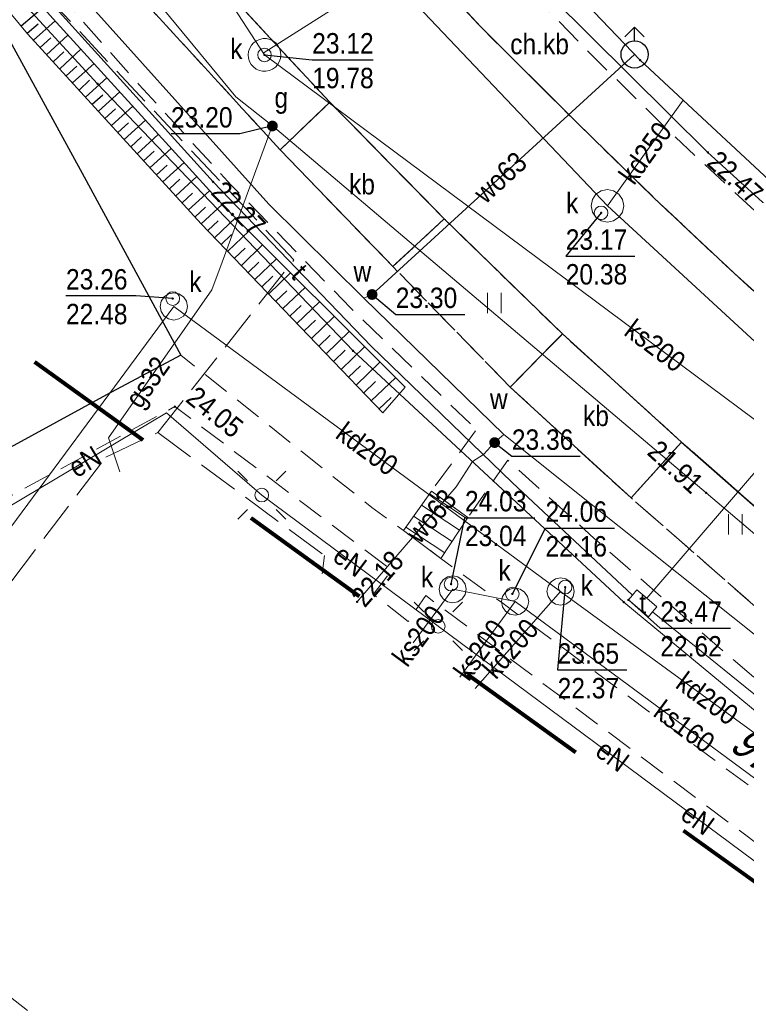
# Model space of a CAD drawing. Header units: metres. Extents: x 5490589 to 5490956, y 5935138 to 5935420.
# Tile 9 of 39: x 5490762 to 5490788, y 5935196 to 5935232. Entities that reach past the tile are written whole.
import ezdxf
from ezdxf.enums import TextEntityAlignment as Align

# ---------------------------------------------------------------- set-up
doc = ezdxf.new("R2010")
doc.units = ezdxf.units.M
doc.header["$MEASUREMENT"] = 0
for name, pattern in [('1.0_0.5', [1.5, 1, -0.5]), ('1.5_0.5', [2, 1.5, -0.5]), ('218-1000', [1.4, 0.7, -0.7]), ('219-500', [0]), ('egkk-500', [0]), ('egug-500', [0])]:
    doc.linetypes.add(name, pattern=pattern)
doc.layers.get('0').update_dxf_attribs({"color": 2, "linetype": 'CONTINUOUS', "lineweight": 5})
for name, color, linetype in [('000 Inne (niezydentyfikowane)', 7, 'CONTINUOUS'), ('203-punkt graniczny', 7, 'CONTINUOUS'), ('217-kontur klasyfikacyjny', 7, 'CONTINUOUS'), ('218-kontur użytku gruntowego', 7, 'CONTINUOUS'), ('219-działka ewidencyjna', 7, 'CONTINUOUS'), ('238-Punkt adresowy', 7, 'CONTINUOUS'), ('chodnik', 7, 'CONTINUOUS'), ('chodnik-Atr17', 7, 'CONTINUOUS'), ('hydrant', 7, 'CONTINUOUS'), ('jezdnia', 7, 'CONTINUOUS'), ('komora podziemna', 7, 'CONTINUOUS'), ('krawężnik', 7, 'CONTINUOUS'), ('latarnia', 7, 'CONTINUOUS'), ('obszar utwardzony', 7, 'CONTINUOUS'), ('obszar utwardzony-Atr17', 7, 'CONTINUOUS'), ('pikieta sztuczna', 7, 'CONTINUOUS'), ('pikieta sztuczna-Atr2', 7, 'CONTINUOUS'), ('przewód elektroenergetyczny podziemny', 7, 'CONTINUOUS'), ('przewód elektroenergetyczny podziemny - ob. projektowany', 7, 'CONTINUOUS'), ('przewód elektroenergetyczny podziemny-Atr1', 7, 'CONTINUOUS'), ('przewód gazowy', 7, 'CONTINUOUS'), ('przewód gazowy-Atr1', 7, 'CONTINUOUS'), ('przewód kanalizacyjny', 7, 'CONTINUOUS'), ('przewód kanalizacyjny-Atr1', 7, 'CONTINUOUS'), ('przewód telekomunikacyjny podziemny', 7, 'CONTINUOUS'), ('przewód telekomunikacyjny podziemny-Atr1', 7, 'CONTINUOUS'), ('przewód wodociągowy', 7, 'CONTINUOUS'), ('przewód wodociągowy-Atr1', 7, 'CONTINUOUS'), ('rzędna', 7, 'CONTINUOUS'), ('rzędna-Atr2', 7, 'CONTINUOUS'), ('rzędna-Atr3', 7, 'CONTINUOUS'), ('schody w ciągu komunikacyjnym', 7, 'CONTINUOUS'), ('skarpa umocniona', 7, 'CONTINUOUS'), ('trawnik', 7, 'CONTINUOUS'), ('właz do komory lub kanału', 7, 'CONTINUOUS'), ('właz do komory lub kanału - okrągły', 7, 'CONTINUOUS'), ('właz do komory lub kanału - okrągły-Atr17', 7, 'CONTINUOUS'), ('właz do komory lub kanału-Atr17', 7, 'CONTINUOUS'), ('zasuwa lub zawór', 7, 'CONTINUOUS'), ('zasuwa lub zawór-Atr17', 7, 'CONTINUOUS')]:
    doc.layers.add(name, color=color, linetype=linetype)
doc.layers.add('zakres nowy', color=6, linetype='218-1000', lineweight=80)
doc.styles.get("Standard").update_dxf_attribs({"font": 'Working1250', "width": 0.75})

# ---------------------------------------------------------------- blocks, each defined once
blk = doc.blocks.new('203')
at = {"linetype": 'Continuous', "lineweight": 0}
h = blk.add_hatch(color=0, dxfattribs=at)
edge = h.paths.add_edge_path()
edge.add_arc((0, 0), 0.045, 0, 360)
blk = doc.blocks.new('PW01')
at = {"linetype": 'Continuous', "lineweight": 13}
h = blk.add_hatch(color=0, dxfattribs=at)
edge = h.paths.add_edge_path()
edge.add_arc((0, 0), 0.045, 0, 360)
blk = doc.blocks.new('TU04')
at = {"color": 0, "linetype": 'Continuous', "lineweight": 13}
for p, q in [((0, 0), (0, 0.75)), ((0.5, 0), (0.5, 0.75))]:
    blk.add_line(p, q, dxfattribs=at)
blk = doc.blocks.new('US22')
at = {"color": 0, "linetype": 'Continuous', "lineweight": 13}
blk.add_circle((0, 0), 0.25, dxfattribs=at)
blk = doc.blocks.new('SM01')
at = {"color": 0, "linetype": 'Continuous', "lineweight": 13}
for p, q in [((-0.53, 0.531), (-0.883, 0.884)), ((0.531, 0.531), (0.884, 0.884)), ((-0.53, -0.53), (-0.883, -0.883)), ((0.531, -0.53), (0.884, -0.883))]:
    blk.add_line(p, q, dxfattribs=at)
blk.add_circle((0, 0), 0.25, dxfattribs=at)
blk = doc.blocks.new('US25')
at = {"linetype": 'Continuous', "lineweight": 0}
h = blk.add_hatch(color=0, dxfattribs=at)
edge = h.paths.add_edge_path()
edge.add_arc((0, 0), 0.2, 0, 360)
blk = doc.blocks.new('SUWH')
at = {"color": 0, "linetype": 'Continuous'}
for p in [(-0.354, 0.646), (0, 0.5), (0.354, 0.646)]:
    blk.add_line(p, (0, 1), dxfattribs=at)
blk.add_circle((0, 0), 0.5, dxfattribs=at)

msp = doc.modelspace()

# ---------------------------------------------------------------- linework, layer by layer
at = {"layer": '000 Inne (niezydentyfikowane)', "color": 7, "linetype": 'Continuous', "lineweight": 25, "flags": 128}
for points in [[(5490761.65, 5935231.71), (5490762.46, 5935232.39)], [(5490762.11, 5935231.18), (5490762.9, 5935231.89)], [(5490761.87, 5935231.44), (5490762.28, 5935231.78)], [(5490762.35, 5935230.91), (5490762.74, 5935231.27)], [(5490762.59, 5935230.65), (5490763.37, 5935231.37)], [(5490763.07, 5935230.13), (5490763.85, 5935230.85)], [(5490762.83, 5935230.39), (5490763.22, 5935230.75)], [(5490763.31, 5935229.87), (5490763.7, 5935230.23)], [(5490763.54, 5935229.61), (5490764.33, 5935230.32)], [(5490763.78, 5935229.35), (5490764.17, 5935229.71)], [(5490764.02, 5935229.09), (5490764.8, 5935229.8)], [(5490764.26, 5935228.83), (5490764.65, 5935229.18)], [(5490764.5, 5935228.57), (5490765.28, 5935229.28)], [(5490764.73, 5935228.31), (5490765.12, 5935228.66)], [(5490764.97, 5935228.05), (5490765.75, 5935228.76)], [(5490765.21, 5935227.79), (5490765.6, 5935228.15)], [(5490765.44, 5935227.53), (5490766.22, 5935228.24)], [(5490765.68, 5935227.27), (5490766.07, 5935227.63)], [(5490765.92, 5935227.01), (5490766.69, 5935227.72)], [(5490766.39, 5935226.5), (5490767.16, 5935227.2)], [(5490766.15, 5935226.75), (5490766.54, 5935227.11)], [(5490766.63, 5935226.24), (5490767.01, 5935226.59)], [(5490766.86, 5935225.98), (5490767.64, 5935226.69)], [(5490767.33, 5935225.46), (5490768.11, 5935226.17)], [(5490767.1, 5935225.72), (5490767.48, 5935226.08)], [(5490767.57, 5935225.21), (5490767.95, 5935225.56)], [(5490767.8, 5935224.95), (5490768.57, 5935225.65)], [(5490768.04, 5935224.69), (5490768.42, 5935225.05)], [(5490768.27, 5935224.44), (5490769.03, 5935225.15)], [(5490768.76, 5935223.93), (5490769.52, 5935224.66)], [(5490768.51, 5935224.19), (5490768.89, 5935224.55)], [(5490769, 5935223.68), (5490769.38, 5935224.05)], [(5490769.24, 5935223.43), (5490770.01, 5935224.17)], [(5490769.74, 5935222.91), (5490770.52, 5935223.66)], [(5490769.49, 5935223.17), (5490769.88, 5935223.54)], [(5490769.99, 5935222.65), (5490770.38, 5935223.03)], [(5490770.24, 5935222.39), (5490771.03, 5935223.15)], [(5490770.49, 5935222.12), (5490770.89, 5935222.51)], [(5490770.75, 5935221.86), (5490771.55, 5935222.63)], [(5490771, 5935221.59), (5490771.41, 5935221.98)], [(5490771.26, 5935221.32), (5490772.08, 5935222.1)], [(5490771.52, 5935221.05), (5490771.93, 5935221.44)], [(5490771.78, 5935220.77), (5490772.61, 5935221.57)], [(5490772.31, 5935220.22), (5490773.15, 5935221.03)], [(5490772.05, 5935220.5), (5490772.46, 5935220.9)], [(5490772.58, 5935219.94), (5490773, 5935220.35)], [(5490772.85, 5935219.66), (5490773.7, 5935220.48)], [(5490773.12, 5935219.38), (5490773.55, 5935219.79)], [(5490773.4, 5935219.09), (5490774.26, 5935219.92)], [(5490773.67, 5935218.8), (5490774.11, 5935219.22)], [(5490773.95, 5935218.51), (5490774.83, 5935219.35)], [(5490774.23, 5935218.22), (5490774.67, 5935218.64)], [(5490774.51, 5935217.93), (5490775.4, 5935218.78)], [(5490774.79, 5935217.63), (5490775.24, 5935218.06)]]:
    msp.add_lwpolyline(points, dxfattribs=at)
at = {"layer": '217-kontur klasyfikacyjny', "color": 3, "linetype": 'egkk-500', "lineweight": 18, "flags": 128}
for points in [[(5490775.59, 5935239.63), (5490784.38, 5935230.45)], [(5490784.38, 5935230.45), (5490793.67, 5935221.8)]]:
    msp.add_lwpolyline(points, dxfattribs=at)
at = {"layer": '218-kontur użytku gruntowego', "color": 3, "linetype": 'egug-500', "lineweight": 18, "flags": 128}
for points in [[(5490775.59, 5935239.63), (5490784.38, 5935230.45)], [(5490784.38, 5935230.45), (5490775.59, 5935239.63)], [(5490756.36, 5935238.38), (5490764.46, 5935229.58)], [(5490764.46, 5935229.58), (5490756.36, 5935238.38)], [(5490784.38, 5935230.45), (5490793.67, 5935221.8)], [(5490793.67, 5935221.8), (5490784.38, 5935230.45)], [(5490764.46, 5935229.58), (5490773.84, 5935219.77)], [(5490773.84, 5935219.77), (5490764.46, 5935229.58)], [(5490773.84, 5935219.77), (5490783.78, 5935210.54)], [(5490783.78, 5935210.54), (5490773.84, 5935219.77)], [(5490783.78, 5935210.54), (5490794.22, 5935201.89)], [(5490794.22, 5935201.89), (5490783.78, 5935210.54)]]:
    msp.add_lwpolyline(points, dxfattribs=at)
at = {"layer": '219-działka ewidencyjna', "color": 7, "linetype": '219-500', "lineweight": 18, "flags": 128}
for points in [[(5490775.59, 5935239.63), (5490784.38, 5935230.45)], [(5490756.36, 5935238.38), (5490764.46, 5935229.58)], [(5490784.38, 5935230.45), (5490793.67, 5935221.8)], [(5490764.46, 5935229.58), (5490773.84, 5935219.77)], [(5490773.84, 5935219.77), (5490783.78, 5935210.54)], [(5490783.78, 5935210.54), (5490794.22, 5935201.89)]]:
    msp.add_lwpolyline(points, dxfattribs=at)
at = {"layer": 'chodnik', "color": 7, "linetype": '1.0_0.5', "lineweight": 18, "flags": 128}
for points in [[(5490850.09, 5935193.68), (5490848.28, 5935194.8), (5490847.33, 5935193.46), (5490846.45, 5935192.26), (5490845.21, 5935190.7), (5490844.54, 5935189.93), (5490844.08, 5935189.43), (5490843.8, 5935189.2), (5490843.55, 5935189.04), (5490843.25, 5935188.86), (5490842.94, 5935188.74), (5490842.64, 5935188.62), (5490842.3, 5935188.56), (5490841.99, 5935188.49), (5490841.62, 5935188.44), (5490841.3, 5935188.4), (5490840.97, 5935188.37), (5490840.64, 5935188.37), (5490840.3, 5935188.39), (5490839.97, 5935188.44), (5490839.65, 5935188.55), (5490839.34, 5935188.66), (5490839.04, 5935188.8), (5490838.2, 5935189.26), (5490836.02, 5935190.58), (5490823.22, 5935198.47), (5490818.95, 5935201.07), (5490816.85, 5935202.45), (5490813.14, 5935204.99), (5490809.05, 5935207.92), (5490805.88, 5935210.31), (5490802.69, 5935212.74), (5490798.11, 5935216.5), (5490795, 5935219.14), (5490791.24, 5935222.46), (5490787.55, 5935225.87), (5490785.37, 5935227.91), (5490782.53, 5935230.71), (5490778.34, 5935235.05), (5490774.62, 5935239.11), (5490771.35, 5935242.88), (5490769.08, 5935245.62), (5490764.11, 5935251.83), (5490761.01, 5935255.81), (5490755.83, 5935263.18), (5490753.66, 5935266.54), (5490748.77, 5935274.21), (5490747.72, 5935275.85), (5490746.84, 5935275.29), (5490746.51, 5935273.75), (5490751.86, 5935265.39), (5490754, 5935262.06), (5490762.2, 5935250.68), (5490764.74, 5935247.57), (5490767.26, 5935244.46), (5490769.8, 5935241.37), (5490773.09, 5935237.6), (5490776.46, 5935233.91), (5490778.52, 5935231.68), (5490782.03, 5935228.18), (5490784.89, 5935225.39), (5490787.83, 5935222.62), (5490790.8, 5935219.95), (5490793.82, 5935217.29), (5490796.91, 5935214.74), (5490800.35, 5935211.9), (5490805.89, 5935207.58), (5490809.92, 5935204.66), (5490814.03, 5935201.78), (5490816.97, 5935199.82), (5490825.04, 5935194.87), (5490834.38, 5935189.08), (5490835.18, 5935188.62), (5490836.52, 5935187.78), (5490837.82, 5935187.05), (5490838.71, 5935186.6), (5490839.68, 5935186.32), (5490840.17, 5935186.24), (5490840.68, 5935186.22), (5490841.17, 5935186.25), (5490841.69, 5935186.29), (5490842.2, 5935186.37), (5490842.68, 5935186.42), (5490843.16, 5935186.55), (5490843.65, 5935186.7), (5490844.11, 5935186.9), (5490844.56, 5935187.12), (5490844.97, 5935187.4), (5490845.37, 5935187.7), (5490845.74, 5935188.06), (5490846.4, 5935188.81), (5490847.03, 5935189.58), (5490847.66, 5935190.36), (5490848.57, 5935191.56)], [(5490778.34, 5935216.83), (5490776.72, 5935214.62), (5490778.06, 5935213.65), (5490779.52, 5935215.75), (5490782.7, 5935212.88), (5490787.41, 5935208.76), (5490792, 5935204.85), (5490795.86, 5935201.73), (5490795.1, 5935200.72), (5490796.38, 5935199.75), (5490797.09, 5935200.8), (5490800.05, 5935198.56), (5490807.47, 5935193.31), (5490810.87, 5935191), (5490816.1, 5935187.67), (5490821.34, 5935184.5), (5490821.62, 5935185.18), (5490821.76, 5935185.66), (5490821.88, 5935186.16), (5490821.92, 5935186.53), (5490817.12, 5935189.42), (5490811.98, 5935192.68), (5490808.62, 5935194.96), (5490803.67, 5935198.46), (5490801.21, 5935200.26), (5490798.84, 5935202.09), (5490796.46, 5935203.91), (5490793.22, 5935206.43), (5490790.93, 5935208.37), (5490788.61, 5935210.38), (5490784.05, 5935214.37), (5490781.82, 5935216.4), (5490779.61, 5935218.44), (5490775.3, 5935222.87), (5490771.16, 5935227.16), (5490762.19, 5935236.95), (5490761.88, 5935237.35), (5490761.63, 5935237.8), (5490761.52, 5935238.13), (5490761.49, 5935238.45), (5490761.53, 5935238.79), (5490761.69, 5935239.29), (5490761.89, 5935239.75), (5490762.17, 5935240.18), (5490762.52, 5935240.67), (5490760.1, 5935243.77), (5490759.14, 5935243.44), (5490758.62, 5935243.34), (5490758.15, 5935243.3), (5490757.66, 5935243.28), (5490757.14, 5935243.26), (5490756.14, 5935243.23), (5490755.14, 5935243.26), (5490754.13, 5935243.33), (5490753.62, 5935243.39), (5490753.13, 5935243.48), (5490752.66, 5935243.58), (5490752.15, 5935243.7), (5490751.71, 5935243.9), (5490751.08, 5935244.31), (5490749.35, 5935243.37), (5490747.61, 5935242.42), (5490728.02, 5935231.69), (5490713.43, 5935223.69), (5490712.7, 5935222.79), (5490712.25, 5935222.22), (5490711.77, 5935221.5), (5490711.41, 5935220.83), (5490711.11, 5935219.98), (5490729.81, 5935230.21), (5490750.94, 5935241.71), (5490751.19, 5935241.8), (5490751.47, 5935241.79), (5490752.22, 5935241.59), (5490752.71, 5935241.49), (5490753.21, 5935241.39), (5490753.71, 5935241.34), (5490754.21, 5935241.3), (5490754.71, 5935241.25), (5490755.39, 5935241.23), (5490755.74, 5935241.23), (5490756.07, 5935241.09), (5490756.35, 5935240.88), (5490761.98, 5935234.06), (5490765.98, 5935229.55), (5490769.38, 5935225.85), (5490773.76, 5935221.34), (5490778.2, 5935217.04)], [(5490725.49, 5935196.72), (5490726.23, 5935195.39), (5490743.06, 5935204.55), (5490744.86, 5935205.52), (5490767.3, 5935217.72), (5490775.26, 5935211.72), (5490774.59, 5935210.83), (5490775.87, 5935209.83), (5490776.51, 5935210.78), (5490792.89, 5935198.51), (5490792.33, 5935197.76), (5490793.58, 5935196.8), (5490794.15, 5935197.57), (5490802.05, 5935191.8), (5490810.22, 5935185.78), (5490801.51, 5935171.37), (5490807.14, 5935167.97), (5490814.11, 5935179.42), (5490817.19, 5935177.52), (5490819.33, 5935181.02), (5490811.07, 5935187.13), (5490802.95, 5935193.04), (5490795.51, 5935198.54), (5490794.15, 5935199.55), (5490790.49, 5935202.24), (5490779.3, 5935210.52), (5490777.07, 5935212.14), (5490775.69, 5935213.17), (5490774.53, 5935214.02), (5490767.52, 5935219.61), (5490764.79, 5935218.16), (5490753.9, 5935212.2)]]:
    msp.add_lwpolyline(points, close=True, dxfattribs=at)
at = {"layer": 'jezdnia', "color": 7, "linetype": '1.5_0.5', "lineweight": 18, "flags": 128}
msp.add_lwpolyline([(5490754, 5935262.06), (5490751.86, 5935265.39), (5490746.51, 5935273.75), (5490742.63, 5935279.84), (5490738.32, 5935286.44), (5490732.44, 5935295.73), (5490722.51, 5935311.34), (5490718.74, 5935317.25), (5490717.66, 5935318.92), (5490716.6, 5935320.62), (5490715.86, 5935321.91), (5490715.17, 5935323.27), (5490713.69, 5935326.49), (5490713.08, 5935327.85), (5490712.37, 5935329.69), (5490711.86, 5935331.13), (5490710.98, 5935334.03), (5490710.54, 5935335.49), (5490710.2, 5935336.88), (5490709.91, 5935337.91), (5490709.63, 5935339.3), (5490709.38, 5935340.82), (5490709.16, 5935342.35), (5490708.93, 5935343.86), (5490708.77, 5935345.32), (5490708.64, 5935346.8), (5490708.53, 5935348.26), (5490708.49, 5935350.27), (5490708.49, 5935352.27), (5490708.52, 5935354.29), (5490708.69, 5935357.31), (5490708.92, 5935359.29), (5490709.22, 5935361.29), (5490709.44, 5935362.78), (5490709.76, 5935364.23), (5490710.63, 5935367.57), (5490711.19, 5935368.99), (5490711.62, 5935369.88), (5490712.04, 5935370.75), (5490712.55, 5935371.63), (5490712.82, 5935372.06), (5490713.19, 5935372.46), (5490713.52, 5935372.84), (5490713.91, 5935373.2), (5490714.28, 5935373.53), (5490714.72, 5935373.8), (5490715.14, 5935373.99), (5490715.59, 5935374.2), (5490716.1, 5935374.35), (5490716.58, 5935374.46), (5490717.06, 5935374.54), (5490717.59, 5935374.6), (5490718.09, 5935374.63), (5490718.59, 5935374.65), (5490719.09, 5935374.64), (5490719.58, 5935374.59), (5490720.06, 5935374.47), (5490720.55, 5935374.34), (5490721.53, 5935374.04), (5490723.41, 5935373.35), (5490702.58, 5935381.08), (5490702.88, 5935380.9), (5490703.47, 5935380.34), (5490704.14, 5935379.62), (5490704.41, 5935379.22), (5490704.74, 5935378.8), (5490705, 5935378.36), (5490705.24, 5935377.93), (5490705.41, 5935377.45), (5490705.56, 5935376.98), (5490705.82, 5935376), (5490705.91, 5935375.52), (5490705.96, 5935375), (5490705.84, 5935373.98), (5490705.68, 5935373.03), (5490704.59, 5935369.2), (5490704.16, 5935367.65), (5490703.32, 5935364.34), (5490702.95, 5935362.4), (5490702.62, 5935360.41), (5490702.37, 5935358.41), (5490702.21, 5935356.95), (5490702.11, 5935355.46), (5490702, 5935353.48), (5490701.86, 5935351.04), (5490701.94, 5935349.48), (5490702, 5935347.48), (5490702.1, 5935345.49), (5490702.32, 5935343.51), (5490702.58, 5935341.53), (5490702.9, 5935339.58), (5490703.23, 5935337.6), (5490704.2, 5935333.72), (5490704.64, 5935332.3), (5490705.46, 5935329.97), (5490706.14, 5935328.08), (5490707.1, 5935325.83), (5490707.95, 5935324), (5490709.1, 5935321.76), (5490710.29, 5935319.58), (5490711.29, 5935317.81), (5490714.53, 5935312.73), (5490717.75, 5935307.69), (5490721, 5935302.68), (5490723.92, 5935298.01), (5490727.38, 5935292.63), (5490730.7, 5935287.45), (5490733.32, 5935283.34), (5490733.85, 5935282.52), (5490734.55, 5935281.41), (5490739.74, 5935273.17), (5490741.9, 5935269.87), (5490746.8, 5935262.16), (5490748.88, 5935258.81), (5490749.4, 5935257.88), (5490749.6, 5935257.24), (5490749.69, 5935256.22), (5490749.7, 5935255.72), (5490749.66, 5935254.72), (5490749.48, 5935253.71), (5490749.24, 5935252.74), (5490748.89, 5935251.77), (5490748.72, 5935251.33), (5490748.47, 5935250.87), (5490747.84, 5935249.96), (5490747.2, 5935249.3), (5490746.48, 5935248.68), (5490745.65, 5935248.12), (5490744.74, 5935247.55), (5490712.74, 5935230.16), (5490703.54, 5935225.12), (5490693.9, 5935219.85), (5490693.4, 5935219.62), (5490692.46, 5935219.23), (5490691.54, 5935218.92), (5490691.09, 5935218.79), (5490690.08, 5935218.63), (5490689.05, 5935218.54), (5490688.53, 5935218.56), (5490687.54, 5935218.63), (5490687.06, 5935218.73), (5490686.07, 5935219.05), (5490685.61, 5935219.22), (5490685.15, 5935219.42), (5490684.72, 5935219.66), (5490684.28, 5935219.91), (5490683.86, 5935220.2), (5490683.46, 5935220.5), (5490683.06, 5935220.82), (5490682.69, 5935221.17), (5490682.34, 5935221.51), (5490682.03, 5935221.84), (5490681.58, 5935222.25), (5490692, 5935203.21), (5490691.95, 5935203.64), (5490691.81, 5935204.11), (5490691.67, 5935204.57), (5490691.58, 5935205.09), (5490691.5, 5935205.57), (5490691.45, 5935206.08), (5490691.44, 5935206.59), (5490691.46, 5935207.1), (5490691.51, 5935207.6), (5490691.57, 5935208.09), (5490691.67, 5935208.6), (5490691.79, 5935209.07), (5490691.97, 5935209.54), (5490692.16, 5935210.01), (5490692.38, 5935210.47), (5490692.6, 5935210.92), (5490692.87, 5935211.35), (5490693.16, 5935211.75), (5490693.44, 5935212.14), (5490693.82, 5935212.5), (5490694.17, 5935212.86), (5490694.55, 5935213.19), (5490694.94, 5935213.49), (5490695.79, 5935214.04), (5490696.66, 5935214.53), (5490697.52, 5935215.02), (5490700.98, 5935216.88), (5490713.43, 5935223.69), (5490747.61, 5935242.42), (5490749.35, 5935243.37), (5490751.08, 5935244.31), (5490752.54, 5935244.93), (5490753.48, 5935245.27), (5490754.44, 5935245.5), (5490755.47, 5935245.62), (5490756.49, 5935245.57), (5490757.44, 5935245.48), (5490757.94, 5935245.33), (5490758.44, 5935245.18), (5490758.97, 5935244.88), (5490759.4, 5935244.58), (5490760.1, 5935243.77), (5490762.52, 5935240.67), (5490764.56, 5935238.37), (5490768.95, 5935233.26), (5490770.95, 5935231.1), (5490772.99, 5935228.9), (5490777.19, 5935224.62), (5490781.53, 5935220.39), (5490785.9, 5935216.42), (5490790.42, 5935212.45), (5490793, 5935210.21), (5490794.96, 5935208.49), (5490798.17, 5935206.07), (5490801.3, 5935203.57), (5490802.88, 5935202.4), (5490805.26, 5935200.59), (5490810.19, 5935197.14), (5490813.47, 5935194.9), (5490818.52, 5935191.68), (5490820, 5935190.79), (5490832.04, 5935183.46), (5490835.43, 5935181.38), (5490842.37, 5935177.14), (5490842.16, 5935176.8), (5490843.47, 5935176), (5490843.72, 5935176.35), (5490850.85, 5935171.98), (5490854.26, 5935169.93), (5490861.26, 5935165.65), (5490866.4, 5935162.52), (5490869.81, 5935160.5), (5490872.81, 5935165.67), (5490863.37, 5935171.42), (5490857.41, 5935175.05), (5490855.71, 5935176.07), (5490854.88, 5935176.62), (5490854.18, 5935177.24), (5490853.76, 5935177.67), (5490853.43, 5935178.05), (5490853.12, 5935178.46), (5490852.87, 5935178.88), (5490852.62, 5935179.32), (5490852.42, 5935179.78), (5490852.23, 5935180.26), (5490852.07, 5935180.73), (5490851.98, 5935181.24), (5490851.9, 5935181.72), (5490851.84, 5935182.21), (5490851.82, 5935182.71), (5490851.84, 5935183.22), (5490851.86, 5935183.73), (5490851.92, 5935184.22), (5490852.03, 5935184.71), (5490852.2, 5935185.34), (5490853.97, 5935188.73), (5490850.09, 5935193.68), (5490848.57, 5935191.56), (5490847.66, 5935190.36), (5490847.03, 5935189.58), (5490846.4, 5935188.81), (5490845.74, 5935188.06), (5490845.37, 5935187.7), (5490844.97, 5935187.4), (5490844.56, 5935187.12), (5490844.11, 5935186.9), (5490843.65, 5935186.7), (5490843.16, 5935186.55), (5490842.68, 5935186.42), (5490842.2, 5935186.37), (5490841.69, 5935186.29), (5490841.17, 5935186.25), (5490840.68, 5935186.22), (5490840.17, 5935186.24), (5490839.68, 5935186.32), (5490838.71, 5935186.6), (5490837.82, 5935187.05), (5490836.52, 5935187.78), (5490835.18, 5935188.62), (5490834.38, 5935189.08), (5490825.04, 5935194.87), (5490816.97, 5935199.82), (5490814.03, 5935201.78), (5490809.92, 5935204.66), (5490805.89, 5935207.58), (5490800.35, 5935211.9), (5490796.91, 5935214.74), (5490793.82, 5935217.29), (5490790.8, 5935219.95), (5490787.83, 5935222.62), (5490784.89, 5935225.39), (5490782.03, 5935228.18), (5490778.52, 5935231.68), (5490776.46, 5935233.91), (5490773.09, 5935237.6), (5490769.8, 5935241.37), (5490767.26, 5935244.46), (5490764.74, 5935247.57), (5490762.2, 5935250.68)], close=True, dxfattribs=at)
at = {"layer": 'jezdnia', "color": 7, "linetype": '1.5_0.5', "lineweight": 18}
msp.add_lwpolyline([(5490725.49, 5935196.72), (5490753.9, 5935212.2), (5490764.79, 5935218.16), (5490767.52, 5935219.61), (5490763.97, 5935226.16), (5490759.65, 5935234.06), (5490758.94, 5935234.9), (5490758.21, 5935235.53), (5490757.33, 5935236.03), (5490756.58, 5935236.23), (5490755.91, 5935236.32), (5490755.38, 5935236.31), (5490754.4, 5935236.18), (5490752.99, 5935235.64), (5490750.54, 5935234.49), (5490721.88, 5935218.87)], dxfattribs=at)
at = {"layer": 'komora podziemna', "color": 34, "linetype": 'Continuous', "lineweight": 18, "flags": 128}
for points in [[(5490770.18, 5935230.2), (5490770.1, 5935230.29), (5490770.04, 5935230.4), (5490770, 5935230.52), (5490769.99, 5935230.65), (5490770, 5935230.77), (5490770.05, 5935230.89), (5490770.11, 5935231), (5490770.19, 5935231.09), (5490770.3, 5935231.16), (5490770.41, 5935231.21), (5490770.54, 5935231.24), (5490770.66, 5935231.24), (5490770.78, 5935231.21), (5490770.9, 5935231.16), (5490771, 5935231.08), (5490771.08, 5935230.99), (5490771.14, 5935230.88), (5490771.18, 5935230.76), (5490771.19, 5935230.63), (5490771.18, 5935230.51), (5490771.13, 5935230.39), (5490771.07, 5935230.28), (5490770.99, 5935230.19), (5490770.88, 5935230.12), (5490770.77, 5935230.07), (5490770.64, 5935230.04), (5490770.52, 5935230.04), (5490770.4, 5935230.07), (5490770.28, 5935230.12)], [(5490783.18, 5935225.7), (5490783.41, 5935225.65), (5490783.6, 5935225.52), (5490783.73, 5935225.33), (5490783.78, 5935225.1), (5490783.73, 5935224.87), (5490783.6, 5935224.68), (5490783.41, 5935224.55), (5490783.18, 5935224.5), (5490782.95, 5935224.55), (5490782.76, 5935224.68), (5490782.63, 5935224.87), (5490782.58, 5935225.1), (5490782.63, 5935225.33), (5490782.76, 5935225.52), (5490782.95, 5935225.65)], [(5490767.26, 5935221.9), (5490767.45, 5935221.86), (5490767.61, 5935221.75), (5490767.72, 5935221.59), (5490767.76, 5935221.4), (5490767.72, 5935221.21), (5490767.61, 5935221.05), (5490767.45, 5935220.94), (5490767.26, 5935220.9), (5490767.07, 5935220.94), (5490766.91, 5935221.05), (5490766.8, 5935221.21), (5490766.76, 5935221.4), (5490766.8, 5935221.59), (5490766.91, 5935221.75), (5490767.07, 5935221.86)], [(5490777.5, 5935211.51), (5490777.69, 5935211.47), (5490777.85, 5935211.36), (5490777.96, 5935211.2), (5490778, 5935211.01), (5490777.96, 5935210.82), (5490777.85, 5935210.66), (5490777.69, 5935210.55), (5490777.5, 5935210.51), (5490777.31, 5935210.55), (5490777.15, 5935210.66), (5490777.04, 5935210.82), (5490777, 5935211.01), (5490777.04, 5935211.2), (5490777.15, 5935211.36), (5490777.31, 5935211.47)], [(5490781.46, 5935211.43), (5490781.65, 5935211.39), (5490781.81, 5935211.28), (5490781.92, 5935211.12), (5490781.96, 5935210.93), (5490781.92, 5935210.74), (5490781.81, 5935210.58), (5490781.65, 5935210.47), (5490781.46, 5935210.43), (5490781.27, 5935210.47), (5490781.11, 5935210.58), (5490781, 5935210.74), (5490780.96, 5935210.93), (5490781, 5935211.12), (5490781.11, 5935211.28), (5490781.27, 5935211.39)], [(5490779.79, 5935211.06), (5490779.98, 5935211.02), (5490780.14, 5935210.91), (5490780.25, 5935210.75), (5490780.29, 5935210.56), (5490780.25, 5935210.37), (5490780.14, 5935210.21), (5490779.98, 5935210.1), (5490779.79, 5935210.06), (5490779.6, 5935210.1), (5490779.44, 5935210.21), (5490779.33, 5935210.37), (5490779.29, 5935210.56), (5490779.33, 5935210.75), (5490779.44, 5935210.91), (5490779.6, 5935211.02)]]:
    msp.add_lwpolyline(points, close=True, dxfattribs=at)
at = {"layer": 'krawężnik', "color": 7, "linetype": 'Continuous', "lineweight": 25, "flags": 128}
for points in [[(5490790.8, 5935219.95), (5490787.83, 5935222.62), (5490784.89, 5935225.39), (5490782.03, 5935228.18), (5490778.52, 5935231.68), (5490776.46, 5935233.91), (5490773.09, 5935237.6), (5490769.8, 5935241.37), (5490767.26, 5935244.46), (5490764.74, 5935247.57), (5490762.2, 5935250.68), (5490759.2, 5935254.7), (5490754, 5935262.06), (5490751.86, 5935265.39), (5490746.51, 5935273.75), (5490742.63, 5935279.84), (5490738.32, 5935286.44), (5490732.44, 5935295.73)], [(5490728.02, 5935231.69), (5490747.61, 5935242.42), (5490751.08, 5935244.31), (5490752.54, 5935244.93), (5490753.48, 5935245.27), (5490754.44, 5935245.5), (5490755.47, 5935245.62), (5490756.49, 5935245.57), (5490757.44, 5935245.48), (5490757.94, 5935245.33), (5490758.44, 5935245.18), (5490758.97, 5935244.88), (5490759.4, 5935244.58), (5490760.1, 5935243.77), (5490762.52, 5935240.67), (5490764.56, 5935238.37), (5490768.95, 5935233.26), (5490770.95, 5935231.1), (5490772.99, 5935228.9), (5490771.16, 5935227.16)], [(5490772.99, 5935228.9), (5490777.19, 5935224.62), (5490775.3, 5935222.87)], [(5490771.16, 5935227.16), (5490775.3, 5935222.87)], [(5490777.19, 5935224.62), (5490781.53, 5935220.39), (5490779.61, 5935218.44)], [(5490781.53, 5935220.39), (5490785.9, 5935216.42), (5490784.05, 5935214.37)], [(5490779.61, 5935218.44), (5490781.82, 5935216.4), (5490784.05, 5935214.37)], [(5490785.9, 5935216.42), (5490790.42, 5935212.45), (5490788.61, 5935210.38), (5490793.22, 5935206.43)]]:
    msp.add_lwpolyline(points, dxfattribs=at)
at = {"layer": 'krawężnik', "color": 7, "linetype": 'Continuous', "lineweight": 25}
msp.add_lwpolyline([(5490733.27, 5935230.78), (5490748.2, 5935238.87), (5490750.54, 5935234.49), (5490752.99, 5935235.64), (5490754.4, 5935236.18), (5490755.38, 5935236.31), (5490755.91, 5935236.32), (5490756.58, 5935236.23), (5490757.33, 5935236.03), (5490758.21, 5935235.53), (5490758.94, 5935234.9), (5490759.65, 5935234.06), (5490763.97, 5935226.16), (5490767.52, 5935219.61), (5490764.79, 5935218.16), (5490753.9, 5935212.2), (5490725.49, 5935196.72)], dxfattribs=at)
at = {"layer": 'obszar utwardzony', "color": 7, "linetype": '1.5_0.5', "lineweight": 18, "flags": 128}
for points in [[(5490772.99, 5935228.9), (5490771.16, 5935227.16), (5490775.3, 5935222.87), (5490777.19, 5935224.62)], [(5490785.9, 5935216.42), (5490781.53, 5935220.39), (5490779.61, 5935218.44), (5490781.82, 5935216.4), (5490784.05, 5935214.37)]]:
    msp.add_lwpolyline(points, close=True, dxfattribs=at)
at = {"layer": 'przewód elektroenergetyczny podziemny', "color": 1, "linetype": 'Continuous', "lineweight": 18, "flags": 128}
for points in [[(5490833.67, 5935192.75), (5490825.66, 5935197.5), (5490815.82, 5935203.69), (5490809.7, 5935207.96), (5490801.28, 5935214.78), (5490796.7, 5935218.18), (5490792.34, 5935222.09), (5490786.87, 5935227.06), (5490781.12, 5935232.77), (5490776.77, 5935237.47), (5490769.84, 5935245.65), (5490766.68, 5935249.32)], [(5490757.02, 5935211.55), (5490766.99, 5935217.49), (5490770.49, 5935214.47)], [(5490770.49, 5935214.47), (5490776.97, 5935209.65)], [(5490776.97, 5935209.65), (5490789.76, 5935200.15)]]:
    msp.add_lwpolyline(points, dxfattribs=at)
at = {"layer": 'przewód elektroenergetyczny podziemny - ob. projektowany', "color": 1, "linetype": '1.5_0.5', "lineweight": 18}
for points in [[(5490766.67, 5935216.77), (5490771.67, 5935223.11), (5490756.94, 5935238.82), (5490744.23, 5935256.19), (5490732.26, 5935275.4), (5490720.8, 5935293.74), (5490708.28, 5935313.6), (5490704.46, 5935320.62), (5490702.72, 5935324.6), (5490699.02, 5935335.71), (5490697.65, 5935343.72), (5490697.26, 5935351.69), (5490697.51, 5935356.77), (5490699.19, 5935368.57), (5490700.26, 5935373.61), (5490700.21, 5935379.44), (5490686.05, 5935384.57), (5490676.876, 5935387.907)], [(5490775.361, 5935143.133), (5490781.09, 5935152.56), (5490753, 5935169.63), (5490762.53, 5935185.13), (5490766.6, 5935191.83), (5490754.02, 5935201.72), (5490764.76, 5935215.87), (5490766.67, 5935216.77), (5490772.79, 5935212.25), (5490772.71, 5935211.58)]]:
    msp.add_lwpolyline(points, dxfattribs=at)
at = {"layer": 'przewód gazowy', "color": 40, "linetype": 'Continuous', "lineweight": 18, "flags": 128}
for points in [[(5490853.03, 5935168.18), (5490844.68, 5935172.96), (5490834.29, 5935179.51), (5490820.93, 5935188.48), (5490820.57, 5935188.73), (5490814.62, 5935193.03), (5490812.79, 5935194.57), (5490812.23, 5935195.06), (5490798.33, 5935204.76), (5490786.81, 5935214.55), (5490770.88, 5935228.03), (5490769.54, 5935229.1), (5490756.14, 5935245.34)], [(5490770.88, 5935228.03), (5490770.8, 5935227.83), (5490769.03, 5935223.03), (5490768.65, 5935222.01), (5490764.86, 5935216.57), (5490765.28, 5935215.32)]]:
    msp.add_lwpolyline(points, dxfattribs=at)
at = {"layer": 'przewód kanalizacyjny', "color": 34, "linetype": 'Continuous', "lineweight": 18}
msp.add_lwpolyline([(5490843.12, 5935176.8), (5490804.89, 5935205.1), (5490770.59, 5935230.64), (5490754.39, 5935255.57), (5490729.9, 5935289.08), (5490710.57, 5935316.38), (5490703.51, 5935346.76), (5490707.95, 5935384.8), (5490676.876, 5935395.649)], dxfattribs=at)
at = {"layer": 'przewód kanalizacyjny', "color": 34, "linetype": 'Continuous', "lineweight": 18, "flags": 128}
for points in [[(5490758.4, 5935253.7), (5490766.7, 5935242.47), (5490783.18, 5935225.1)], [(5490770.54, 5935230.71), (5490778.99, 5935236.07)], [(5490783.18, 5935225.1), (5490785.96, 5935228.98)], [(5490783.18, 5935225.1), (5490796.03, 5935213.26), (5490815.38, 5935200.16), (5490834.11, 5935188.02), (5490838.66, 5935184.99), (5490845.99, 5935180.11)], [(5490767.26, 5935221.4), (5490755.31, 5935205.23)], [(5490781.46, 5935210.93), (5490767.26, 5935221.4)], [(5490776.05, 5935209.04), (5490777.5, 5935211.01)], [(5490777.5, 5935211.01), (5490779.79, 5935210.56)], [(5490781.46, 5935210.93), (5490778.33, 5935207.37)], [(5490792.23, 5935203.07), (5490781.46, 5935210.93)], [(5490777.76, 5935207.78), (5490779.79, 5935210.56)], [(5490779.79, 5935210.56), (5490792.23, 5935201.38)]]:
    msp.add_lwpolyline(points, dxfattribs=at)
at = {"layer": 'przewód telekomunikacyjny podziemny', "color": 30, "linetype": 'Continuous', "lineweight": 18, "flags": 128}
for points in [[(5490757.48, 5935238.58), (5490762.94, 5935232.35), (5490768.7, 5935225.98), (5490774.51, 5935219.94), (5490779.68, 5935214.93), (5490784.1, 5935210.8)], [(5490784.63, 5935210.68), (5490793.81, 5935221.39)], [(5490784.84, 5935210.18), (5490789.58, 5935206.34), (5490795.35, 5935201.44), (5490801.67, 5935196.81), (5490807.94, 5935192.49), (5490815.09, 5935187.8), (5490821.03, 5935184.14), (5490831.87, 5935177.53), (5490847.72, 5935167.66)]]:
    msp.add_lwpolyline(points, dxfattribs=at)
at = {"layer": 'przewód wodociągowy', "color": 5, "linetype": 'Continuous', "lineweight": 18, "flags": 128}
for points in [[(5490725.17, 5935289.78), (5490736.16, 5935272.04), (5490736.76, 5935271), (5490739.56, 5935266.8), (5490746.06, 5935256.41), (5490748, 5935253.64), (5490748.2, 5935253.36), (5490748.47, 5935253.01), (5490754.56, 5935243.2), (5490770.75, 5935225.16), (5490774.24, 5935221.7), (5490779.38, 5935216.7), (5490785.73, 5935211.63), (5490798.13, 5935201.73)], [(5490774.24, 5935221.7), (5490774.54, 5935221.84), (5490784.18, 5935230.66)], [(5490779.38, 5935216.7), (5490779.04, 5935216.4), (5490778.63, 5935215.96)], [(5490773.99, 5935210.55), (5490774.11, 5935210.7), (5490777.63, 5935214.77), (5490778.23, 5935215.7), (5490778.63, 5935215.96)]]:
    msp.add_lwpolyline(points, dxfattribs=at)
at = {"layer": 'rzędna-Atr2', "color": 7}
for p, q in [((5490774.54, 5935221.84), (5490775.408, 5935221.11)), ((5490775.408, 5935221.11), (5490777.94, 5935221.11)), ((5490779.04, 5935216.4), (5490779.671, 5935215.901)), ((5490779.671, 5935215.901), (5490782.176, 5935215.901)), ((5490779.69, 5935210.84), (5490780.906, 5935213.258)), ((5490780.906, 5935213.258), (5490783.438, 5935213.258)), ((5490781.63, 5935211.09), (5490781.353, 5935208.046)), ((5490783.95, 5935210.62), (5490785.122, 5935209.584)), ((5490785.122, 5935209.584), (5490787.696, 5935209.584)), ((5490781.353, 5935208.046), (5490783.895, 5935208.046))]:
    msp.add_line(p, q, dxfattribs=at)
at = {"layer": 'rzędna-Atr2', "color": 7, "flags": 128}
for points in [[(5490770.59, 5935230.64), (5490772.34, 5935230.46), (5490774.585, 5935230.46)], [(5490770.88, 5935228.03), (5490769.69, 5935227.74), (5490767.158, 5935227.74)], [(5490782.95, 5935224.84), (5490781.65, 5935223.25), (5490784.182, 5935223.25)], [(5490767.22, 5935221.69), (5490765.87, 5935221.79), (5490763.301, 5935221.79)], [(5490777.44, 5935211.2), (5490777.95, 5935213.64), (5490780.514, 5935213.64)]]:
    msp.add_lwpolyline(points, dxfattribs=at)
at = {"layer": 'schody w ciągu komunikacyjnym', "color": 7, "linetype": 'Continuous', "lineweight": 18, "flags": 128}
msp.add_lwpolyline([(5490775.69, 5935213.17), (5490777.07, 5935212.14), (5490778.06, 5935213.65), (5490776.72, 5935214.62)], close=True, dxfattribs=at)
for points in [[(5490778.03, 5935213.604), (5490776.643, 5935214.512)], [(5490777.755, 5935213.185), (5490776.354, 5935214.104)], [(5490777.481, 5935212.767), (5490776.064, 5935213.696)], [(5490777.207, 5935212.349), (5490775.774, 5935213.289)]]:
    msp.add_lwpolyline(points, dxfattribs=at)
at = {"layer": 'skarpa umocniona', "color": 7, "linetype": 'Continuous', "lineweight": 18, "flags": 128}
msp.add_lwpolyline([(5490747.97, 5935239.23), (5490748.2, 5935238.87), (5490748.42, 5935238.45), (5490751.3, 5935239.92), (5490754.78, 5935239.4), (5490755.86, 5935238.69), (5490761.89, 5935231.42), (5490768.27, 5935224.44), (5490774.93, 5935217.49), (5490775.75, 5935218.43), (5490769.07, 5935225.11), (5490762.71, 5935232.1), (5490756.41, 5935239.45), (5490754.98, 5935240.41), (5490751.29, 5935241)], close=True, dxfattribs=at)
msp.add_lwpolyline([(5490747.97, 5935239.23), (5490748.2, 5935238.87), (5490748.42, 5935238.45), (5490751.3, 5935239.92), (5490754.78, 5935239.4), (5490755.86, 5935238.69), (5490761.89, 5935231.42), (5490768.27, 5935224.44), (5490774.93, 5935217.49), (5490775.75, 5935218.43), (5490769.07, 5935225.11), (5490762.71, 5935232.1), (5490756.41, 5935239.45), (5490754.98, 5935240.41), (5490751.29, 5935241)], close=True, dxfattribs=at)
at = {"layer": 'trawnik', "color": 7, "linetype": '1.0_0.5', "lineweight": 18, "flags": 128}
for points in [[(5490772.99, 5935228.9), (5490770.95, 5935231.1), (5490768.95, 5935233.26), (5490764.56, 5935238.37), (5490762.52, 5935240.67), (5490762.17, 5935240.18), (5490761.89, 5935239.75), (5490761.69, 5935239.29), (5490761.53, 5935238.79), (5490761.49, 5935238.45), (5490761.52, 5935238.13), (5490761.63, 5935237.8), (5490761.88, 5935237.35), (5490762.19, 5935236.95), (5490771.16, 5935227.16)], [(5490781.53, 5935220.39), (5490777.19, 5935224.62), (5490775.3, 5935222.87), (5490779.61, 5935218.44)], [(5490790.42, 5935212.45), (5490785.9, 5935216.42), (5490784.05, 5935214.37), (5490788.61, 5935210.38)]]:
    msp.add_lwpolyline(points, close=True, dxfattribs=at)
at = {"layer": 'właz do komory lub kanału', "color": 7, "linetype": 'Continuous', "lineweight": 18, "flags": 128}
msp.add_lwpolyline([(5490784.26, 5935210.99), (5490784.63, 5935210.68), (5490785, 5935210.37), (5490784.84, 5935210.18), (5490784.69, 5935210), (5490783.95, 5935210.62), (5490784.1, 5935210.8)], close=True, dxfattribs=at)
at = {"layer": 'zakres nowy', "ltscale": 7}
msp.add_lwpolyline([(5490696.87, 5935411.82), (5490683.11, 5935366.31), (5490696.87, 5935309.87), (5490746.26, 5935230.85), (5490858.09, 5935150.06), (5490948.04, 5935320.45)], close=True, dxfattribs=at)

# ---------------------------------------------------------------- block references
at = {"layer": '203-punkt graniczny', "color": 7, "linetype": 'Continuous', "lineweight": 18}
for p in [(5490784.38, 5935230.45), (5490764.46, 5935229.58), (5490773.84, 5935219.77), (5490783.78, 5935210.54)]:
    msp.add_blockref('203', p, dxfattribs=at)
at = {"layer": 'hydrant', "color": 5, "linetype": 'Continuous', "lineweight": 18}
msp.add_blockref('SUWH', (5490784.18, 5935230.66), dxfattribs=at)
at = {"layer": 'latarnia', "color": 7, "linetype": 'Continuous', "lineweight": 18}
for p in [(5490770.49, 5935214.47), (5490776.97, 5935209.65)]:
    msp.add_blockref('SM01', p, dxfattribs=at)
at = {"layer": 'pikieta sztuczna', "color": 7, "linetype": 'Continuous', "lineweight": 13}
msp.add_blockref('PW01', (5490767.3, 5935217.72), dxfattribs=at)
at = {"layer": 'rzędna', "color": 34, "linetype": 'Continuous', "lineweight": 18}
for p in [(5490770.59, 5935230.64), (5490782.95, 5935224.84), (5490767.22, 5935221.69), (5490777.44, 5935211.2), (5490781.63, 5935211.09), (5490779.69, 5935210.84)]:
    msp.add_blockref('PW01', p, dxfattribs=at)
at = {"layer": 'rzędna', "color": 40, "linetype": 'Continuous', "lineweight": 18}
for p in [(5490770.88, 5935228.03), (5490786.81, 5935214.55)]:
    msp.add_blockref('PW01', p, dxfattribs=at)
at = {"layer": 'rzędna', "color": 1, "linetype": 'Continuous', "lineweight": 18}
msp.add_blockref('PW01', (5490786.87, 5935227.06), dxfattribs=at)
at = {"layer": 'rzędna', "color": 30, "linetype": 'Continuous', "lineweight": 18}
msp.add_blockref('PW01', (5490768.7, 5935225.98), dxfattribs=at)
at = {"layer": 'rzędna', "color": 5, "linetype": 'Continuous', "lineweight": 18}
for p in [(5490774.54, 5935221.84), (5490779.04, 5935216.4), (5490773.99, 5935210.55)]:
    msp.add_blockref('PW01', p, dxfattribs=at)
at = {"layer": 'rzędna', "color": 7, "linetype": 'Continuous', "lineweight": 18}
msp.add_blockref('PW01', (5490783.95, 5935210.62), dxfattribs=at)
at = {"layer": 'trawnik', "color": 7, "linetype": 'Continuous', "lineweight": 18}
for p in [(5490778.782, 5935221.155), (5490778.782, 5935221.155), (5490787.63, 5935213.026), (5490787.63, 5935213.026)]:
    msp.add_blockref('TU04', p, dxfattribs=at)
at = {"layer": 'właz do komory lub kanału - okrągły', "color": 7, "linetype": 'Continuous', "lineweight": 18}
for p in [(5490770.59, 5935230.64), (5490782.95, 5935224.84), (5490767.22, 5935221.69), (5490777.44, 5935211.2), (5490781.63, 5935211.09), (5490779.69, 5935210.84)]:
    msp.add_blockref('US22', p, dxfattribs=at)
at = {"layer": 'zasuwa lub zawór', "color": 40, "linetype": 'Continuous', "lineweight": 18}
msp.add_blockref('US25', (5490770.88, 5935228.03), dxfattribs=at)
at = {"layer": 'zasuwa lub zawór', "color": 5, "linetype": 'Continuous', "lineweight": 18}
for p in [(5490774.54, 5935221.84), (5490779.04, 5935216.4)]:
    msp.add_blockref('US25', p, dxfattribs=at)

# ---------------------------------------------------------------- texts
at = {"layer": '238-Punkt adresowy', "color": 7, "linetype": 'Continuous', "lineweight": 25, "oblique": 15, "width": 0.79}
msp.add_text('10,12,14,16', height=1.25, rotation=140.352, dxfattribs=at).set_placement((5490791.357, 5935203.707), align=Align.CENTER)
at = {"layer": 'chodnik-Atr17', "color": 7, "width": 0.9}
msp.add_text('ch.kb', height=0.75, dxfattribs=at).set_placement((5490780.69, 5935231.04), align=Align.MIDDLE_CENTER)
at = {"layer": 'obszar utwardzony-Atr17', "color": 7, "width": 0.9}
for p in [(5490774.17, 5935225.89), (5490782.76, 5935217.38)]:
    msp.add_text('kb', height=0.75, dxfattribs=at).set_placement(p, align=Align.MIDDLE_CENTER)
at = {"layer": 'pikieta sztuczna-Atr2', "color": 7, "width": 0.9}
msp.add_text('24.05', height=0.75, rotation=321.4, dxfattribs=at).set_placement((5490768.12, 5935218.52), align=Align.TOP_LEFT)
at = {"layer": 'przewód elektroenergetyczny podziemny-Atr1', "color": 1, "width": 0.9}
for rotation, p in [(30.799, (5490763.99, 5935215.7)), (323.4, (5490773.73, 5935212.06)), (323.4, (5490783.37, 5935204.9)), (323.9, (5490786.498, 5935202.573))]:
    msp.add_text('eN', height=0.75, rotation=rotation, dxfattribs=at).set_placement(p, align=Align.MIDDLE_CENTER)
at = {"layer": 'przewód gazowy-Atr1', "color": 40, "width": 0.9}
msp.add_text('gs32', height=0.75, rotation=55.135, dxfattribs=at).set_placement((5490765.731, 5935217.82), align=Align.MIDDLE_LEFT)
at = {"layer": 'przewód kanalizacyjny-Atr1', "color": 34, "width": 0.9}
for s, rotation, p in [('kd250', 54.4, (5490784.57, 5935227.04)), ('kd200', 323.6, (5490774.36, 5935216.17)), ('ks200', 53.6, (5490776.243, 5935209.302)), ('ks200', 53.899, (5490778.493, 5935208.784)), ('kd200', 48.7, (5490779.617, 5935208.833)), ('kd200', 323.9, (5490786.85, 5935207)), ('ks160', 323.6, (5490786.01, 5935205.97))]:
    msp.add_text(s, height=0.75, rotation=rotation, dxfattribs=at).set_placement(p, align=Align.MIDDLE_CENTER)
msp.add_text('ks200', height=0.75, rotation=323.328, dxfattribs=at).set_placement((5490783.97, 5935220.68), align=Align.MIDDLE_LEFT)
at = {"layer": 'przewód telekomunikacyjny podziemny-Atr1', "color": 30, "width": 0.9}
msp.add_text('t', height=0.75, rotation=313.9, dxfattribs=at).set_placement((5490771.877, 5935222.678), align=Align.MIDDLE_CENTER)
at = {"layer": 'przewód wodociągowy-Atr1', "color": 5, "width": 0.9}
for rotation, p in [(42.5, (5490779.24, 5935226.14)), (49.1, (5490776.706, 5935213.702))]:
    msp.add_text('wo63', height=0.75, rotation=rotation, dxfattribs=at).set_placement(p, align=Align.MIDDLE_CENTER)
at = {"layer": 'rzędna-Atr2', "color": 34, "width": 0.9}
for s, p in [('23.12', (5490772.34, 5935230.468)), ('23.17', (5490781.65, 5935223.258)), ('23.26', (5490763.301, 5935221.798)), ('24.03', (5490777.95, 5935213.647)), ('24.06', (5490780.906, 5935213.266)), ('23.65', (5490781.353, 5935208.054))]:
    msp.add_text(s, height=0.75, dxfattribs=at).set_placement(p, align=Align.BOTTOM_LEFT)
at = {"layer": 'rzędna-Atr2', "color": 40, "width": 0.9}
msp.add_text('23.20', height=0.75, dxfattribs=at).set_placement((5490767.158, 5935227.748), align=Align.BOTTOM_LEFT)
at = {"layer": 'rzędna-Atr2', "color": 1, "width": 0.9}
msp.add_text('22.47', height=0.75, rotation=317.742, dxfattribs=at).set_placement((5490787.04, 5935226.905), align=Align.MIDDLE_LEFT)
at = {"layer": 'rzędna-Atr2', "color": 30, "width": 0.9}
msp.add_text('22.27', height=0.75, rotation=313.8881, dxfattribs=at).set_placement((5490768.859, 5935225.814), align=Align.MIDDLE_LEFT)
at = {"layer": 'rzędna-Atr2', "color": 5, "width": 0.9}
for s, p in [('23.30', (5490775.408, 5935221.118)), ('23.36', (5490779.671, 5935215.909))]:
    msp.add_text(s, height=0.75, dxfattribs=at).set_placement(p, align=Align.BOTTOM_LEFT)
at = {"layer": 'rzędna-Atr2', "color": 40, "width": 0.9}
msp.add_text('21.91', height=0.75, rotation=317.699, dxfattribs=at).set_placement((5490784.85, 5935216.27), align=Align.MIDDLE_LEFT)
at = {"layer": 'rzędna-Atr2', "color": 5, "width": 0.9}
msp.add_text('22.18', height=0.75, rotation=49.1, dxfattribs=at).set_placement((5490773.99, 5935210.55), align=Align.MIDDLE_LEFT)
at = {"layer": 'rzędna-Atr2', "color": 7, "width": 0.9}
msp.add_text('23.47', height=0.75, dxfattribs=at).set_placement((5490785.122, 5935209.592), align=Align.BOTTOM_LEFT)
at = {"layer": 'rzędna-Atr3', "color": 34, "width": 0.9}
for s, p in [('19.78', (5490772.34, 5935229.192)), ('20.38', (5490781.65, 5935221.982)), ('22.48', (5490763.301, 5935220.522)), ('23.04', (5490777.95, 5935212.372)), ('22.16', (5490780.906, 5935211.99)), ('22.37', (5490781.353, 5935206.779))]:
    msp.add_text(s, height=0.75, dxfattribs=at).set_placement(p, align=Align.BOTTOM_LEFT)
at = {"layer": 'rzędna-Atr3', "color": 7, "width": 0.9}
msp.add_text('22.62', height=0.75, dxfattribs=at).set_placement((5490785.122, 5935208.317), align=Align.BOTTOM_LEFT)
at = {"layer": 'właz do komory lub kanału - okrągły-Atr17', "color": 7, "width": 0.9}
msp.add_text('k', height=0.75, dxfattribs=at).set_placement((5490769.33, 5935230.49))
for p in [(5490781.661, 5935225.576), (5490767.827, 5935222.686), (5490779.178, 5935212.082), (5490776.336, 5935211.838), (5490782.197, 5935211.528)]:
    msp.add_text('k', height=0.75, dxfattribs=at).set_placement(p, align=Align.TOP_LEFT)
at = {"layer": 'właz do komory lub kanału-Atr17', "color": 7, "width": 0.9}
msp.add_text('t', height=0.75, dxfattribs=at).set_placement((5490784.48, 5935210.5), align=Align.MIDDLE_CENTER)
at = {"layer": 'zasuwa lub zawór-Atr17', "color": 40, "width": 0.9}
msp.add_text('g', height=0.75, dxfattribs=at).set_placement((5490770.956, 5935228.698))
at = {"layer": 'zasuwa lub zawór-Atr17', "color": 5, "width": 0.9}
for p in [(5490773.857, 5935223.063), (5490778.867, 5935218.384)]:
    msp.add_text('w', height=0.75, dxfattribs=at).set_placement(p, align=Align.TOP_LEFT)

doc.saveas('drawing.dxf')
